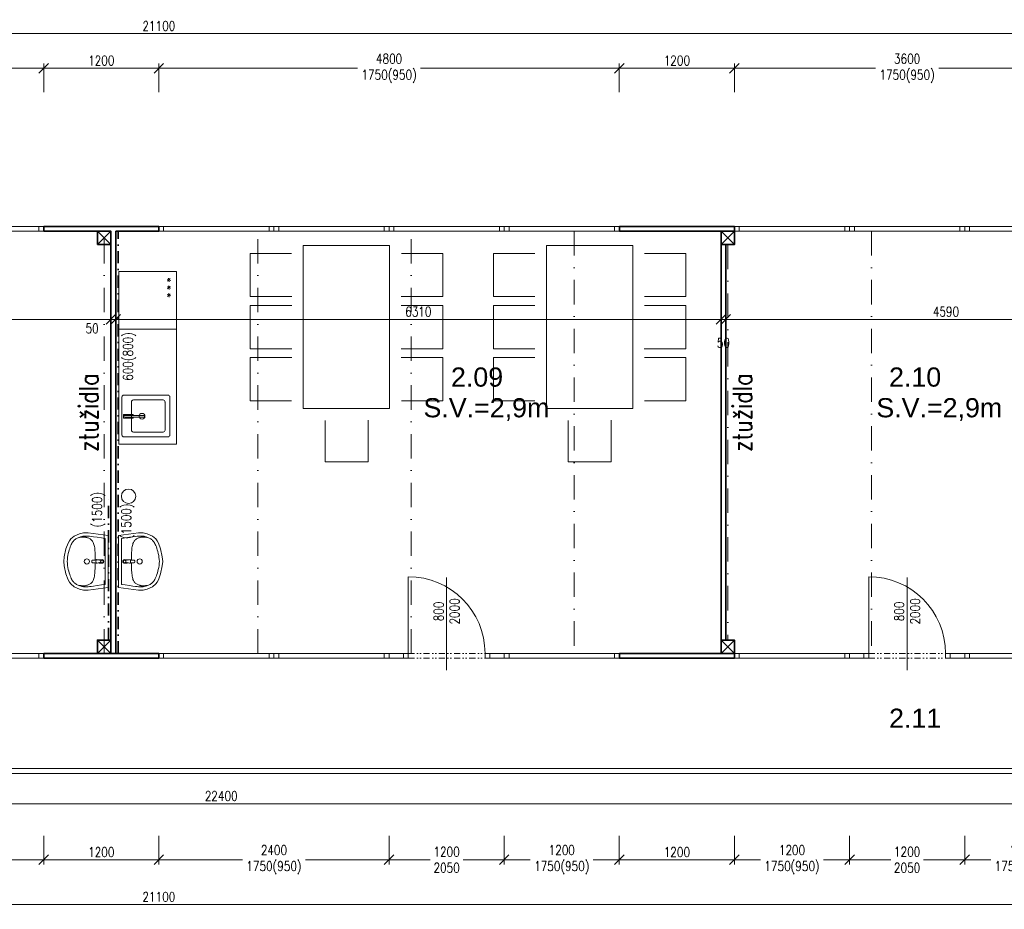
# Model space of a CAD drawing. Header units: millimetres. Extents: x -485339 to 286898, y -1189934 to 1602269.
# Tile 99 of 230: x 27915 to 38178, y -1083142 to -1073871. Entities that reach past the tile are written whole.
import ezdxf

# ---------------------------------------------------------------- set-up
doc = ezdxf.new("R2010")
doc.units = ezdxf.units.MM
doc.header["$LTSCALE"] = 10
doc.linetypes.add('DASHDOT', pattern=[25.4, 12.7, -6.35, 0, -6.35])
doc.linetypes.add('DĚLICÍ2', pattern=[15.875, 6.35, -3.175, 0, -3.175, 0, -3.175])
doc.layers.get('Defpoints').update_dxf_attribs({"lineweight": 0})
for name, color, linetype, lineweight in [('A_vybavení', 252, 'Continuous', 18), ('N_ker.dlažba', 10, 'DASHDOT', 35), ('N_popis', 10, 'Continuous', 18), ('N_zařiz_předměty', 10, 'Continuous', 18), ('St__otvory_dveře', 40, 'Continuous', 18), ('St_kóty', 132, 'Continuous', 18), ('St_otvory_okna', 40, 'Continuous', 18), ('St_plocha_místnosti', 250, 'Continuous', 18), ('St_popis_otvory', 40, 'Continuous', 18), ('St_sloupy_opláštění_půdorys', 25, 'Continuous', 35), ('St_zařizovací předměty', 252, 'Continuous', 18), ('St_čáry_obrys', 5, 'Continuous', 35), ('St_čáry_osy', 250, 'DASHDOT', 18), ('St_čáry_plné', 250, 'Continuous', 18), ('ZTI_ST_kanalda', 234, 'Continuous', 18)]:
    doc.layers.add(name, color=color, linetype=linetype, lineweight=lineweight)
doc.styles.add('Andy', font='arial.ttf')
doc.styles.get("Standard").update_dxf_attribs({"font": 'simplex.shx', "width": 0.8})
doc.dimstyles.new('stavebníM50 vnitřní', dxfattribs={"dimtxt": 100, "dimasz": 100, "dimexe": 50, "dimexo": 100, "dimgap": 30, "dimtad": 1, "dimdec": 0, "dimtxsty": 'Standard', "dimblk": 'OBLIQUE', "dimcen": 2.5, "dimclrd": 256, "dimclre": 256, "dimclrt": 256, "dimadec": 0, "dimazin": 0, "dimtfac": 1, "dimtdec": 0, "dimtmove": 2, "dimatfit": 2, "dimldrblk": 'OBLIQUE', "dimfxl": 250, "dimfxlon": 1, "dimlwd": -1, "dimlwe": -1, "dimarcsym": 0})

# ---------------------------------------------------------------- blocks, each defined once
blk = doc.blocks.new('G$C325A9F68')
at = {"layer": 'St_otvory_okna', "ltscale": 2}
for points in [[(0, 0), (1200, 0), (1200, 50), (0, 50)], [(0, 0), (50, 0), (50, 50), (0, 50)], [(1200, 0), (1150, 0), (1150, 50), (1200, 50)]]:
    blk.add_lwpolyline(points, close=True, dxfattribs=at)
blk = doc.blocks.new('G$C51AC4435')
at = {"layer": 'St__otvory_dveře', "ltscale": 2}
for points in [[(0, 0), (50, 0), (50, -150), (0, -150)], [(0, -150), (50, -150), (50, -200), (0, -200)], [(0, -1050), (50, -1050), (50, -1000), (0, -1000)], [(0, -1200), (50, -1200), (50, -1050), (0, -1050)]]:
    blk.add_lwpolyline(points, close=True, dxfattribs=at)
at = {"layer": 'St__otvory_dveře', "linetype": 'DĚLICÍ2'}
for points in [[(0, -1000), (0, -200)], [(50, -1000), (50, -200)]]:
    blk.add_lwpolyline(points, dxfattribs=at)
at = {"layer": 'St__otvory_dveře', "ltscale": 2}
blk.add_lwpolyline([(50, -1000), (850, -1000)], dxfattribs=at)
blk.add_arc((50, -1000), 800, 0, 90, dxfattribs=at)
blk = doc.blocks.new('G$C2F820337')
at = {"layer": 'St_sloupy_opláštění_půdorys', "ltscale": 2}
blk.add_lwpolyline([(-70, -70), (70, -70), (70, 70), (-70, 70)], close=True, dxfattribs=at)
for points in [[(-70, 70), (70, -70)], [(70, 70), (-70, -70)]]:
    blk.add_lwpolyline(points, dxfattribs=at)
blk = doc.blocks.new('19252405')
at = {"color": 0}
for p, q in [((-402, 216), (-415, 192)), ((-388, 235), (-402, 216)), ((-354, 264), (-388, 235)), ((-361, 212), (-367, 205)), ((-355, 219), (-361, 212)), ((-349, 224), (-355, 219)), ((-297, 289), (-354, 264)), ((-343, 229), (-349, 224)), ((-336, 234), (-343, 229)), ((-328, 239), (-336, 234)), ((-320, 243), (-328, 239)), ((-311, 247), (-320, 243)), ((-303, 250), (-311, 247)), ((-295, 253), (-303, 250)), ((-297, 251), (-303, 250)), ((-256, 298), (-297, 289)), ((-289, 252), (-297, 251)), ((-287, 256), (-295, 253)), ((-281, 252), (-289, 252)), ((-280, 258), (-287, 256)), ((-273, 253), (-281, 252)), ((-274, 259), (-280, 258)), ((-268, 261), (-274, 259)), ((-264, 253), (-273, 253)), ((-263, 262), (-268, 261)), ((-257, 253), (-264, 253)), ((-257, 262), (-263, 262)), ((-252, 263), (-257, 262)), ((-250, 253), (-257, 253)), ((-206, 298), (-256, 298)), ((-247, 264), (-252, 263)), ((-243, 253), (-250, 253)), ((-242, 264), (-247, 264)), ((-237, 253), (-243, 253)), ((-236, 264), (-242, 264)), ((-231, 252), (-237, 253)), ((-229, 264), (-236, 264)), ((-226, 251), (-231, 252)), ((-220, 264), (-229, 264)), ((-220, 249), (-226, 251)), ((-208, 263), (-220, 264)), ((-213, 247), (-220, 249)), ((-207, 245), (-213, 247)), ((-194, 262), (-208, 263)), ((-200, 242), (-207, 245)), ((0, 270), (-206, 298)), ((-193, 238), (-200, 242)), ((-176, 260), (-194, 262)), ((-186, 234), (-193, 238)), ((-180, 230), (-186, 234)), ((-174, 225), (-180, 230)), ((-150, 257), (-176, 260)), ((-168, 219), (-174, 225)), ((-163, 212), (-168, 219)), ((-158, 205), (-163, 212)), ((-114, 252), (-150, 257)), ((-67, 245), (-114, 252)), ((-34, 240), (-67, 245)), ((-30, 235), (-30, -235)), ((0, 270), (0, -270)), ((-438, 129), (-456, 47)), ((-415, 192), (-438, 129)), ((-405, 119), (-410, 102)), ((-399, 136), (-405, 119)), ((-394, 151), (-399, 136)), ((-389, 164), (-394, 151)), ((-383, 177), (-389, 164)), ((-378, 188), (-383, 177)), ((-372, 197), (-378, 188)), ((-367, 205), (-372, 197)), ((-154, 197), (-158, 205)), ((-150, 188), (-154, 197)), ((-147, 178), (-150, 188)), ((-144, 167), (-147, 178)), ((-141, 155), (-144, 167)), ((-140, 141), (-141, 155)), ((-138, 127), (-140, 141)), ((-137, 112), (-138, 127)), ((-136, 95), (-137, 112)), ((-456, 47), (-460, 0)), ((-424, 21), (-425, -2)), ((-424, -21), (-425, 2)), ((-422, 43), (-424, 21)), ((-418, 63), (-422, 43)), ((-414, 83), (-418, 63)), ((-410, 102), (-414, 83)), ((-167, 8), (-168, 7)), ((-168, 7), (-168, 5)), ((-168, 5), (-168, 2)), ((-168, 2), (-168, 0)), ((-166, 11), (-167, 10)), ((-167, 10), (-167, 10)), ((-167, 10), (-167, 9)), ((-167, 9), (-167, 8)), ((-165, 12), (-166, 11)), ((-166, 11), (-166, 11)), ((-166, 11), (-166, 11)), ((-164, 12), (-165, 12)), ((-165, 12), (-165, 12)), ((-165, 12), (-165, 12)), ((-163, 13), (-164, 12)), ((-164, 12), (-164, 12)), ((-162, 13), (-163, 13)), ((-163, 13), (-163, 13)), ((-161, 13), (-162, 13)), ((-160, 13), (-161, 13)), ((-159, 13), (-160, 13)), ((-157, 13), (-159, 13)), ((-156, 13), (-157, 13)), ((-153, 13), (-156, 13)), ((-151, 13), (-153, 13)), ((-148, 13), (-151, 13)), ((-145, 14), (-148, 13)), ((-142, 14), (-145, 14)), ((-138, 14), (-142, 14)), ((-135, 14), (-138, 14)), ((-135, 78), (-136, 95)), ((-134, 59), (-135, 78)), ((-131, 14), (-135, 14)), ((-134, 40), (-134, 59)), ((-134, 20), (-134, 40)), ((-134, 14), (-134, 20)), ((-127, 14), (-131, 14)), ((-124, 14), (-127, 14)), ((-125, 9), (-126, 0)), ((-123, 17), (-125, 13)), ((-125, 13), (-125, 9)), ((-122, 18), (-123, 17)), ((-120, 19), (-122, 18)), ((-114, 18), (-120, 19)), ((-100, 15), (-114, 18)), ((-102, 16), (-104, 16)), ((-99, 16), (-102, 16)), ((-90, 12), (-100, 15)), ((-97, 16), (-99, 16)), ((-95, 16), (-97, 16)), ((-93, 16), (-95, 16)), ((-91, 16), (-93, 16)), ((-90, 17), (-91, 16)), ((-88, 17), (-90, 17)), ((-85, 12), (-90, 12)), ((-86, 17), (-88, 17)), ((-85, 17), (-86, 17)), ((-83, 17), (-85, 17)), ((-81, 12), (-85, 12)), ((-82, 17), (-83, 17)), ((-81, 17), (-82, 17)), ((-79, 17), (-81, 17)), ((-76, 13), (-81, 12)), ((-78, 17), (-79, 17)), ((-77, 17), (-78, 17)), ((-76, 18), (-77, 17)), ((-75, 18), (-76, 18)), ((-71, 14), (-76, 13)), ((-74, 18), (-75, 18)), ((-72, 18), (-74, 18)), ((-71, 18), (-72, 18)), ((-70, 18), (-71, 18)), ((-64, 15), (-71, 14)), ((-69, 18), (-70, 18)), ((-68, 18), (-69, 18)), ((-66, 18), (-68, 18)), ((-64, 18), (-66, 18)), ((-62, 18), (-64, 18)), ((-55, 17), (-55, 17)), ((-50, 13), (-50, 13)), ((-46, 7), (-46, 7)), ((-456, -47), (-460, 0)), ((-438, -130), (-456, -47)), ((-421, -43), (-424, -21)), ((-418, -63), (-421, -43)), ((-414, -83), (-418, -63)), ((-409, -102), (-414, -83)), ((-404, -120), (-409, -102)), ((-168, -2), (-168, 0)), ((-168, -5), (-168, -2)), ((-168, -7), (-168, -5)), ((-167, -8), (-168, -7)), ((-167, -9), (-167, -8)), ((-167, -10), (-167, -9)), ((-166, -11), (-167, -10)), ((-167, -10), (-167, -10)), ((-165, -12), (-166, -11)), ((-166, -11), (-166, -11)), ((-166, -11), (-166, -11)), ((-164, -12), (-165, -12)), ((-165, -12), (-165, -12)), ((-165, -12), (-165, -12)), ((-164, -13), (-164, -12)), ((-163, -13), (-164, -13)), ((-162, -13), (-163, -13)), ((-163, -13), (-163, -13)), ((-161, -13), (-162, -13)), ((-160, -13), (-161, -13)), ((-159, -13), (-160, -13)), ((-157, -13), (-159, -13)), ((-156, -13), (-157, -13)), ((-153, -13), (-156, -13)), ((-151, -13), (-153, -13)), ((-148, -14), (-151, -13)), ((-145, -14), (-148, -14)), ((-142, -14), (-145, -14)), ((-138, -14), (-142, -14)), ((-135, -14), (-138, -14)), ((-135, -95), (-137, -112)), ((-131, -14), (-135, -14)), ((-134, -60), (-135, -78)), ((-135, -78), (-135, -95)), ((-133, -14), (-134, -21)), ((-134, -21), (-134, -40)), ((-134, -40), (-134, -60)), ((-127, -14), (-131, -14)), ((-124, -14), (-127, -14)), ((-125, -9), (-126, 0)), ((-125, -13), (-125, -9)), ((-123, -17), (-125, -13)), ((-122, -18), (-123, -17)), ((-120, -19), (-122, -18)), ((-114, -18), (-120, -19)), ((-100, -15), (-114, -18)), ((-102, -16), (-104, -16)), ((-99, -16), (-102, -16)), ((-90, -12), (-100, -15)), ((-97, -16), (-99, -16)), ((-95, -16), (-97, -16)), ((-93, -16), (-95, -16)), ((-91, -17), (-93, -16)), ((-90, -17), (-91, -17)), ((-85, -12), (-90, -12)), ((-88, -17), (-90, -17)), ((-86, -17), (-88, -17)), ((-85, -17), (-86, -17)), ((-81, -12), (-85, -12)), ((-83, -17), (-85, -17)), ((-82, -17), (-83, -17)), ((-81, -17), (-82, -17)), ((-76, -13), (-81, -12)), ((-79, -17), (-81, -17)), ((-78, -17), (-79, -17)), ((-77, -18), (-78, -17)), ((-76, -18), (-77, -18)), ((-71, -14), (-76, -13)), ((-75, -18), (-76, -18)), ((-74, -18), (-75, -18)), ((-72, -18), (-74, -18)), ((-71, -18), (-72, -18)), ((-64, -15), (-71, -14)), ((-70, -18), (-71, -18)), ((-69, -18), (-70, -18)), ((-68, -18), (-69, -18)), ((-66, -18), (-68, -18)), ((-64, -18), (-66, -18)), ((-62, -18), (-64, -18)), ((-55, -17), (-55, -17)), ((-50, -13), (-50, -13)), ((-46, -7), (-46, -7)), ((-45, 0), (-45, 0)), ((-415, -192), (-438, -130)), ((-402, -216), (-415, -192)), ((-399, -136), (-404, -120)), ((-394, -151), (-399, -136)), ((-389, -165), (-394, -151)), ((-383, -177), (-389, -165)), ((-378, -188), (-383, -177)), ((-372, -197), (-378, -188)), ((-367, -205), (-372, -197)), ((-158, -205), (-163, -212)), ((-154, -197), (-158, -205)), ((-150, -188), (-154, -197)), ((-147, -178), (-150, -188)), ((-144, -167), (-147, -178)), ((-141, -155), (-144, -167)), ((-139, -141), (-141, -155)), ((-138, -127), (-139, -141)), ((-137, -112), (-138, -127)), ((-388, -235), (-402, -216)), ((-354, -264), (-388, -235)), ((-361, -212), (-367, -205)), ((-355, -219), (-361, -212)), ((-349, -224), (-355, -219)), ((-297, -289), (-354, -264)), ((-343, -229), (-349, -224)), ((-336, -234), (-343, -229)), ((-328, -239), (-336, -234)), ((-320, -243), (-328, -239)), ((-311, -247), (-320, -243)), ((-303, -250), (-311, -247)), ((-296, -251), (-303, -250)), ((-295, -253), (-303, -250)), ((-256, -298), (-297, -289)), ((-289, -252), (-296, -251)), ((-287, -256), (-295, -253)), ((-281, -253), (-289, -252)), ((-280, -258), (-287, -256)), ((-272, -253), (-281, -253)), ((-273, -260), (-280, -258)), ((-268, -261), (-273, -260)), ((-264, -253), (-272, -253)), ((-262, -262), (-268, -261)), ((-256, -254), (-264, -253)), ((-257, -263), (-262, -262)), ((-252, -263), (-257, -263)), ((-249, -254), (-256, -254)), ((-206, -298), (-256, -298)), ((-247, -264), (-252, -263)), ((-243, -253), (-249, -254)), ((-242, -264), (-247, -264)), ((-237, -253), (-243, -253)), ((-236, -264), (-242, -264)), ((-231, -252), (-237, -253)), ((-229, -264), (-236, -264)), ((-226, -251), (-231, -252)), ((-219, -264), (-229, -264)), ((-220, -249), (-226, -251)), ((-213, -247), (-220, -249)), ((-208, -263), (-219, -264)), ((-207, -245), (-213, -247)), ((-194, -262), (-208, -263)), ((-200, -242), (-207, -245)), ((0, -270), (-206, -298)), ((-193, -238), (-200, -242)), ((-176, -260), (-194, -262)), ((-186, -234), (-193, -238)), ((-180, -230), (-186, -234)), ((-174, -225), (-180, -230)), ((-150, -257), (-176, -260)), ((-168, -219), (-174, -225)), ((-163, -212), (-168, -219)), ((-114, -252), (-150, -257)), ((-67, -245), (-114, -252)), ((-34, -240), (-67, -245))]:
    blk.add_line(p, q, dxfattribs=at)
for centre, major_axis, start_param, end_param in [((-35, 235), (3.54, 3.54), 5.498034, 6.914051), ((-220, 0), (19.1, 19.1), 0.785398, 7.068583), ((-63, 0), (-9.75, 9.75), -0.785398, 5.497787), ((-63, 0), (10.6, 10.6), 3.881371, 7.115283), ((-62, 3), (-10.9, 10.9), -1.209553, -0.785152), ((-62, 1), (11.9, 11.9), 6.239989, 6.644428), ((-63, 1), (-12.9, 12.9), 4.290124, 4.669192), ((-65, 0), (-14, 14), 3.927237, 4.290124), ((-62, -3), (-10.9, 10.9), 2.356441, 2.780842), ((-62, -1), (11.9, 11.9), 4.351639, 4.756078), ((-63, -1), (-12.9, 12.9), 3.185282, 3.564351), ((-65, 0), (-14, 14), 3.564351, 3.927237), ((-35, -235), (-3.54, 3.54), 2.51122, 3.927237)]:
    blk.add_ellipse(centre, major_axis=major_axis, ratio=1, start_param=start_param, end_param=end_param, dxfattribs=at)
blk = doc.blocks.new('_OBLIQUE')
at = {"color": 0, "linetype": 'ByBlock'}
blk.add_line((-0.5, -0.5), (0.5, 0.5), dxfattribs=at)
blk = doc.blocks.new('*D6161')
at = {"layer": 'Defpoints', "color": 0}
for p in [(25765, -1080821), (28165, -1080821), (28165, -1082625)]:
    blk.add_point(p, dxfattribs=at)
at = {"layer": 'St_kóty'}
for p, q in [((25765, -1082375), (25765, -1082675)), ((28165, -1082375), (28165, -1082675)), ((25765, -1082625), (26636, -1082625)), ((28165, -1082625), (27294, -1082625))]:
    blk.add_line(p, q, dxfattribs=at)
at = {"layer": 'St_kóty', "linetype": 'ByBlock', "xscale": 100, "yscale": 100, "zscale": 100, "rotation": 180}
blk.add_blockref('_OBLIQUE', (25765, -1082625), dxfattribs=at)
at = {"layer": 'St_kóty', "linetype": 'ByBlock', "xscale": 100, "yscale": 100, "zscale": 100}
blk.add_blockref('_OBLIQUE', (28165, -1082625), dxfattribs=at)
at = {"layer": 'St_kóty', "insert": (26965, -1082625), "char_height": 100, "attachment_point": 5}
blk.add_mtext('2400\\P1750(950)', dxfattribs=at)
blk = doc.blocks.new('*D6162')
at = {"layer": 'Defpoints', "color": 0}
for p in [(28165, -1080821), (29365, -1080821), (29365, -1082625)]:
    blk.add_point(p, dxfattribs=at)
at = {"layer": 'St_kóty'}
for p, q in [((28165, -1082375), (28165, -1082675)), ((29365, -1082375), (29365, -1082675)), ((28165, -1082625), (29365, -1082625))]:
    blk.add_line(p, q, dxfattribs=at)
at = {"layer": 'St_kóty', "linetype": 'ByBlock', "xscale": 100, "yscale": 100, "zscale": 100, "rotation": 180}
blk.add_blockref('_OBLIQUE', (28165, -1082625), dxfattribs=at)
at = {"layer": 'St_kóty', "linetype": 'ByBlock', "xscale": 100, "yscale": 100, "zscale": 100}
blk.add_blockref('_OBLIQUE', (29365, -1082625), dxfattribs=at)
at = {"layer": 'St_kóty', "insert": (28765, -1082545), "char_height": 100, "attachment_point": 5}
blk.add_mtext('1200', dxfattribs=at)
blk = doc.blocks.new('*D6163')
at = {"layer": 'Defpoints', "color": 0}
for p in [(29365, -1080821), (31765, -1080821), (31765, -1082625)]:
    blk.add_point(p, dxfattribs=at)
at = {"layer": 'St_kóty'}
for p, q in [((29365, -1082375), (29365, -1082675)), ((31765, -1082375), (31765, -1082675)), ((29365, -1082625), (30236, -1082625)), ((31765, -1082625), (30894, -1082625))]:
    blk.add_line(p, q, dxfattribs=at)
at = {"layer": 'St_kóty', "linetype": 'ByBlock', "xscale": 100, "yscale": 100, "zscale": 100, "rotation": 180}
blk.add_blockref('_OBLIQUE', (29365, -1082625), dxfattribs=at)
at = {"layer": 'St_kóty', "linetype": 'ByBlock', "xscale": 100, "yscale": 100, "zscale": 100}
blk.add_blockref('_OBLIQUE', (31765, -1082625), dxfattribs=at)
at = {"layer": 'St_kóty', "insert": (30565, -1082625), "char_height": 100, "attachment_point": 5}
blk.add_mtext('2400\\P1750(950)', dxfattribs=at)
blk = doc.blocks.new('*D6164')
at = {"layer": 'Defpoints', "color": 0}
for p in [(31765, -1080821), (32965, -1080821), (32965, -1082625)]:
    blk.add_point(p, dxfattribs=at)
at = {"layer": 'St_kóty'}
for p, q in [((31765, -1082375), (31765, -1082675)), ((32965, -1082375), (32965, -1082675)), ((31765, -1082625), (32194, -1082625)), ((32965, -1082625), (32536, -1082625))]:
    blk.add_line(p, q, dxfattribs=at)
at = {"layer": 'St_kóty', "linetype": 'ByBlock', "xscale": 100, "yscale": 100, "zscale": 100, "rotation": 180}
blk.add_blockref('_OBLIQUE', (31765, -1082625), dxfattribs=at)
at = {"layer": 'St_kóty', "linetype": 'ByBlock', "xscale": 100, "yscale": 100, "zscale": 100}
blk.add_blockref('_OBLIQUE', (32965, -1082625), dxfattribs=at)
at = {"layer": 'St_kóty', "insert": (32365, -1082625), "char_height": 100, "attachment_point": 5}
blk.add_mtext('1200\\P2050', dxfattribs=at)
blk = doc.blocks.new('*D6165')
at = {"layer": 'Defpoints', "color": 0}
for p in [(32965, -1080821), (34165, -1080821), (34165, -1082625)]:
    blk.add_point(p, dxfattribs=at)
at = {"layer": 'St_kóty'}
for p, q in [((32965, -1082375), (32965, -1082675)), ((34165, -1082375), (34165, -1082675)), ((32965, -1082625), (33236, -1082625)), ((34165, -1082625), (33894, -1082625))]:
    blk.add_line(p, q, dxfattribs=at)
at = {"layer": 'St_kóty', "linetype": 'ByBlock', "xscale": 100, "yscale": 100, "zscale": 100, "rotation": 180}
blk.add_blockref('_OBLIQUE', (32965, -1082625), dxfattribs=at)
at = {"layer": 'St_kóty', "linetype": 'ByBlock', "xscale": 100, "yscale": 100, "zscale": 100}
blk.add_blockref('_OBLIQUE', (34165, -1082625), dxfattribs=at)
at = {"layer": 'St_kóty', "insert": (33565, -1082625), "char_height": 100, "attachment_point": 5}
blk.add_mtext('1200\\P1750(950)', dxfattribs=at)
blk = doc.blocks.new('*D6166')
at = {"layer": 'Defpoints', "color": 0}
for p in [(34165, -1080821), (35365, -1080821), (35365, -1082625)]:
    blk.add_point(p, dxfattribs=at)
at = {"layer": 'St_kóty'}
for p, q in [((34165, -1082375), (34165, -1082675)), ((35365, -1082375), (35365, -1082675)), ((34165, -1082625), (35365, -1082625))]:
    blk.add_line(p, q, dxfattribs=at)
at = {"layer": 'St_kóty', "linetype": 'ByBlock', "xscale": 100, "yscale": 100, "zscale": 100, "rotation": 180}
blk.add_blockref('_OBLIQUE', (34165, -1082625), dxfattribs=at)
at = {"layer": 'St_kóty', "linetype": 'ByBlock', "xscale": 100, "yscale": 100, "zscale": 100}
blk.add_blockref('_OBLIQUE', (35365, -1082625), dxfattribs=at)
at = {"layer": 'St_kóty', "insert": (34765, -1082545), "char_height": 100, "attachment_point": 5}
blk.add_mtext('1200', dxfattribs=at)
blk = doc.blocks.new('*D6167')
at = {"layer": 'Defpoints', "color": 0}
for p in [(35365, -1080821), (36565, -1080821), (36565, -1082625)]:
    blk.add_point(p, dxfattribs=at)
at = {"layer": 'St_kóty'}
for p, q in [((35365, -1082375), (35365, -1082675)), ((36565, -1082375), (36565, -1082675)), ((35365, -1082625), (35636, -1082625)), ((36565, -1082625), (36294, -1082625))]:
    blk.add_line(p, q, dxfattribs=at)
at = {"layer": 'St_kóty', "linetype": 'ByBlock', "xscale": 100, "yscale": 100, "zscale": 100, "rotation": 180}
blk.add_blockref('_OBLIQUE', (35365, -1082625), dxfattribs=at)
at = {"layer": 'St_kóty', "linetype": 'ByBlock', "xscale": 100, "yscale": 100, "zscale": 100}
blk.add_blockref('_OBLIQUE', (36565, -1082625), dxfattribs=at)
at = {"layer": 'St_kóty', "insert": (35965, -1082625), "char_height": 100, "attachment_point": 5}
blk.add_mtext('1200\\P1750(950)', dxfattribs=at)
blk = doc.blocks.new('*D6168')
at = {"layer": 'Defpoints', "color": 0}
for p in [(36565, -1080821), (37765, -1080821), (37765, -1082625)]:
    blk.add_point(p, dxfattribs=at)
at = {"layer": 'St_kóty'}
for p, q in [((36565, -1082375), (36565, -1082675)), ((37765, -1082375), (37765, -1082675)), ((36565, -1082625), (36994, -1082625)), ((37765, -1082625), (37336, -1082625))]:
    blk.add_line(p, q, dxfattribs=at)
at = {"layer": 'St_kóty', "linetype": 'ByBlock', "xscale": 100, "yscale": 100, "zscale": 100, "rotation": 180}
blk.add_blockref('_OBLIQUE', (36565, -1082625), dxfattribs=at)
at = {"layer": 'St_kóty', "linetype": 'ByBlock', "xscale": 100, "yscale": 100, "zscale": 100}
blk.add_blockref('_OBLIQUE', (37765, -1082625), dxfattribs=at)
at = {"layer": 'St_kóty', "insert": (37165, -1082625), "char_height": 100, "attachment_point": 5}
blk.add_mtext('1200\\P2050', dxfattribs=at)
blk = doc.blocks.new('*D6169')
at = {"layer": 'Defpoints', "color": 0}
for p in [(37765, -1080821), (38965, -1080821), (38965, -1082625)]:
    blk.add_point(p, dxfattribs=at)
at = {"layer": 'St_kóty'}
for p, q in [((37765, -1082375), (37765, -1082675)), ((38965, -1082375), (38965, -1082675)), ((37765, -1082625), (38036, -1082625)), ((38965, -1082625), (38694, -1082625))]:
    blk.add_line(p, q, dxfattribs=at)
at = {"layer": 'St_kóty', "linetype": 'ByBlock', "xscale": 100, "yscale": 100, "zscale": 100, "rotation": 180}
blk.add_blockref('_OBLIQUE', (37765, -1082625), dxfattribs=at)
at = {"layer": 'St_kóty', "linetype": 'ByBlock', "xscale": 100, "yscale": 100, "zscale": 100}
blk.add_blockref('_OBLIQUE', (38965, -1082625), dxfattribs=at)
at = {"layer": 'St_kóty', "insert": (38365, -1082625), "char_height": 100, "attachment_point": 5}
blk.add_mtext('1200\\P1750(950)', dxfattribs=at)
blk = doc.blocks.new('*D6173')
at = {"layer": 'Defpoints', "color": 0}
for p in [(23895, -1076076), (28865, -1076076), (28865, -1076994)]:
    blk.add_point(p, dxfattribs=at)
at = {"layer": 'St_kóty'}
for p, q in [((23895, -1076744), (23895, -1077044)), ((28865, -1076744), (28865, -1077044)), ((23895, -1076994), (28865, -1076994))]:
    blk.add_line(p, q, dxfattribs=at)
at = {"layer": 'St_kóty', "linetype": 'ByBlock', "xscale": 100, "yscale": 100, "zscale": 100, "rotation": 180}
blk.add_blockref('_OBLIQUE', (23895, -1076994), dxfattribs=at)
at = {"layer": 'St_kóty', "linetype": 'ByBlock', "xscale": 100, "yscale": 100, "zscale": 100}
blk.add_blockref('_OBLIQUE', (28865, -1076994), dxfattribs=at)
at = {"layer": 'St_kóty', "insert": (26380, -1076914), "char_height": 100, "attachment_point": 5}
blk.add_mtext('4970', dxfattribs=at)
blk = doc.blocks.new('*D6174')
at = {"layer": 'Defpoints', "color": 0}
for p in [(28865, -1076076), (28915, -1076076), (28915, -1076994)]:
    blk.add_point(p, dxfattribs=at)
at = {"layer": 'St_kóty'}
for p, q in [((28865, -1076744), (28865, -1077044)), ((28915, -1076744), (28915, -1077044)), ((28865, -1076994), (28765, -1076994)), ((28865, -1076994), (28915, -1076994)), ((28915, -1076994), (29015, -1076994))]:
    blk.add_line(p, q, dxfattribs=at)
at = {"layer": 'St_kóty', "linetype": 'ByBlock', "xscale": 100, "yscale": 100, "zscale": 100}
blk.add_blockref('_OBLIQUE', (28865, -1076994), dxfattribs=at)
at = {"layer": 'St_kóty', "linetype": 'ByBlock', "xscale": 100, "yscale": 100, "zscale": 100, "rotation": 180}
blk.add_blockref('_OBLIQUE', (28915, -1076994), dxfattribs=at)
at = {"layer": 'St_kóty', "insert": (28669, -1077088), "char_height": 100, "attachment_point": 5}
blk.add_mtext('50', dxfattribs=at)
blk = doc.blocks.new('*D6175')
at = {"layer": 'Defpoints', "color": 0}
for p in [(28915, -1076076), (35225, -1076076), (35225, -1076994)]:
    blk.add_point(p, dxfattribs=at)
at = {"layer": 'St_kóty'}
for p, q in [((28915, -1076744), (28915, -1077044)), ((35225, -1076744), (35225, -1077044)), ((28915, -1076994), (35225, -1076994))]:
    blk.add_line(p, q, dxfattribs=at)
at = {"layer": 'St_kóty', "linetype": 'ByBlock', "xscale": 100, "yscale": 100, "zscale": 100, "rotation": 180}
blk.add_blockref('_OBLIQUE', (28915, -1076994), dxfattribs=at)
at = {"layer": 'St_kóty', "linetype": 'ByBlock', "xscale": 100, "yscale": 100, "zscale": 100}
blk.add_blockref('_OBLIQUE', (35225, -1076994), dxfattribs=at)
at = {"layer": 'St_kóty', "insert": (32070, -1076914), "char_height": 100, "attachment_point": 5}
blk.add_mtext('6310', dxfattribs=at)
blk = doc.blocks.new('*D6176')
at = {"layer": 'Defpoints', "color": 0}
for p in [(35225, -1076076), (35275, -1076216), (35275, -1076994)]:
    blk.add_point(p, dxfattribs=at)
at = {"layer": 'St_kóty'}
for p, q in [((35225, -1076744), (35225, -1077044)), ((35275, -1076744), (35275, -1077044)), ((35225, -1076994), (35125, -1076994)), ((35225, -1076994), (35275, -1076994)), ((35275, -1076994), (35375, -1076994))]:
    blk.add_line(p, q, dxfattribs=at)
at = {"layer": 'St_kóty', "linetype": 'ByBlock', "xscale": 100, "yscale": 100, "zscale": 100}
blk.add_blockref('_OBLIQUE', (35225, -1076994), dxfattribs=at)
at = {"layer": 'St_kóty', "linetype": 'ByBlock', "xscale": 100, "yscale": 100, "zscale": 100, "rotation": 180}
blk.add_blockref('_OBLIQUE', (35275, -1076994), dxfattribs=at)
at = {"layer": 'St_kóty', "insert": (35250, -1077239), "char_height": 100, "attachment_point": 5}
blk.add_mtext('50', dxfattribs=at)
blk = doc.blocks.new('*D6177')
at = {"layer": 'Defpoints', "color": 0}
for p in [(39865, -1076076), (35275, -1076216), (39865, -1076994)]:
    blk.add_point(p, dxfattribs=at)
at = {"layer": 'St_kóty'}
for p, q in [((35275, -1076744), (35275, -1077044)), ((39865, -1076744), (39865, -1077044)), ((35275, -1076994), (39865, -1076994))]:
    blk.add_line(p, q, dxfattribs=at)
at = {"layer": 'St_kóty', "linetype": 'ByBlock', "xscale": 100, "yscale": 100, "zscale": 100, "rotation": 180}
blk.add_blockref('_OBLIQUE', (35275, -1076994), dxfattribs=at)
at = {"layer": 'St_kóty', "linetype": 'ByBlock', "xscale": 100, "yscale": 100, "zscale": 100}
blk.add_blockref('_OBLIQUE', (39865, -1076994), dxfattribs=at)
at = {"layer": 'St_kóty', "insert": (37570, -1076914), "char_height": 100, "attachment_point": 5}
blk.add_mtext('4590', dxfattribs=at)
blk = doc.blocks.new('*D6182')
at = {"layer": 'Defpoints', "color": 0}
for p in [(28165, -1074378), (24565, -1076026), (28165, -1076026)]:
    blk.add_point(p, dxfattribs=at)
at = {"layer": 'St_kóty'}
for p, q in [((24565, -1074628), (24565, -1074328)), ((24565, -1074378), (26036, -1074378)), ((28165, -1074378), (26694, -1074378)), ((28165, -1074628), (28165, -1074328))]:
    blk.add_line(p, q, dxfattribs=at)
at = {"layer": 'St_kóty', "linetype": 'ByBlock', "xscale": 100, "yscale": 100, "zscale": 100, "rotation": 180}
blk.add_blockref('_OBLIQUE', (24565, -1074378), dxfattribs=at)
at = {"layer": 'St_kóty', "linetype": 'ByBlock', "xscale": 100, "yscale": 100, "zscale": 100}
blk.add_blockref('_OBLIQUE', (28165, -1074378), dxfattribs=at)
at = {"layer": 'St_kóty', "insert": (26365, -1074378), "char_height": 100, "attachment_point": 5}
blk.add_mtext('3600\\P1750(950)', dxfattribs=at)
blk = doc.blocks.new('*D6183')
at = {"layer": 'Defpoints', "color": 0}
for p in [(29365, -1074378), (28165, -1076026), (29365, -1076026)]:
    blk.add_point(p, dxfattribs=at)
at = {"layer": 'St_kóty'}
for p, q in [((28165, -1074628), (28165, -1074328)), ((28165, -1074378), (29365, -1074378)), ((29365, -1074628), (29365, -1074328))]:
    blk.add_line(p, q, dxfattribs=at)
at = {"layer": 'St_kóty', "linetype": 'ByBlock', "xscale": 100, "yscale": 100, "zscale": 100, "rotation": 180}
blk.add_blockref('_OBLIQUE', (28165, -1074378), dxfattribs=at)
at = {"layer": 'St_kóty', "linetype": 'ByBlock', "xscale": 100, "yscale": 100, "zscale": 100}
blk.add_blockref('_OBLIQUE', (29365, -1074378), dxfattribs=at)
at = {"layer": 'St_kóty', "insert": (28765, -1074298), "char_height": 100, "attachment_point": 5}
blk.add_mtext('1200', dxfattribs=at)
blk = doc.blocks.new('*D6184')
at = {"layer": 'Defpoints', "color": 0}
for p in [(34165, -1074378), (29365, -1076026), (34165, -1076051)]:
    blk.add_point(p, dxfattribs=at)
at = {"layer": 'St_kóty'}
for p, q in [((29365, -1074628), (29365, -1074328)), ((29365, -1074378), (31436, -1074378)), ((34165, -1074378), (32094, -1074378)), ((34165, -1074628), (34165, -1074328))]:
    blk.add_line(p, q, dxfattribs=at)
at = {"layer": 'St_kóty', "linetype": 'ByBlock', "xscale": 100, "yscale": 100, "zscale": 100, "rotation": 180}
blk.add_blockref('_OBLIQUE', (29365, -1074378), dxfattribs=at)
at = {"layer": 'St_kóty', "linetype": 'ByBlock', "xscale": 100, "yscale": 100, "zscale": 100}
blk.add_blockref('_OBLIQUE', (34165, -1074378), dxfattribs=at)
at = {"layer": 'St_kóty', "insert": (31765, -1074378), "char_height": 100, "attachment_point": 5}
blk.add_mtext('4800\\P1750(950)', dxfattribs=at)
blk = doc.blocks.new('*D6185')
at = {"layer": 'Defpoints', "color": 0}
for p in [(35365, -1074378), (34165, -1076051), (35365, -1076051)]:
    blk.add_point(p, dxfattribs=at)
at = {"layer": 'St_kóty'}
for p, q in [((34165, -1074628), (34165, -1074328)), ((34165, -1074378), (35365, -1074378)), ((35365, -1074628), (35365, -1074328))]:
    blk.add_line(p, q, dxfattribs=at)
at = {"layer": 'St_kóty', "linetype": 'ByBlock', "xscale": 100, "yscale": 100, "zscale": 100, "rotation": 180}
blk.add_blockref('_OBLIQUE', (34165, -1074378), dxfattribs=at)
at = {"layer": 'St_kóty', "linetype": 'ByBlock', "xscale": 100, "yscale": 100, "zscale": 100}
blk.add_blockref('_OBLIQUE', (35365, -1074378), dxfattribs=at)
at = {"layer": 'St_kóty', "insert": (34765, -1074298), "char_height": 100, "attachment_point": 5}
blk.add_mtext('1200', dxfattribs=at)
blk = doc.blocks.new('*D6186')
at = {"layer": 'Defpoints', "color": 0}
for p in [(38965, -1074378), (35365, -1076051), (38965, -1076051)]:
    blk.add_point(p, dxfattribs=at)
at = {"layer": 'St_kóty'}
for p, q in [((35365, -1074628), (35365, -1074328)), ((35365, -1074378), (36836, -1074378)), ((38965, -1074378), (37494, -1074378)), ((38965, -1074628), (38965, -1074328))]:
    blk.add_line(p, q, dxfattribs=at)
at = {"layer": 'St_kóty', "linetype": 'ByBlock', "xscale": 100, "yscale": 100, "zscale": 100, "rotation": 180}
blk.add_blockref('_OBLIQUE', (35365, -1074378), dxfattribs=at)
at = {"layer": 'St_kóty', "linetype": 'ByBlock', "xscale": 100, "yscale": 100, "zscale": 100}
blk.add_blockref('_OBLIQUE', (38965, -1074378), dxfattribs=at)
at = {"layer": 'St_kóty', "insert": (37165, -1074378), "char_height": 100, "attachment_point": 5}
blk.add_mtext('3600\\P1750(950)', dxfattribs=at)
blk = doc.blocks.new('*D6238')
at = {"layer": 'Defpoints', "color": 0}
for p in [(39915, -1074017), (18815, -1076026), (39915, -1076026)]:
    blk.add_point(p, dxfattribs=at)
at = {"layer": 'St_kóty'}
for p, q in [((18815, -1074267), (18815, -1073967)), ((39915, -1074267), (39915, -1073967)), ((18815, -1074017), (39915, -1074017))]:
    blk.add_line(p, q, dxfattribs=at)
at = {"layer": 'St_kóty', "linetype": 'ByBlock', "xscale": 100, "yscale": 100, "zscale": 100, "rotation": 180}
blk.add_blockref('_OBLIQUE', (18815, -1074017), dxfattribs=at)
at = {"layer": 'St_kóty', "linetype": 'ByBlock', "xscale": 100, "yscale": 100, "zscale": 100}
blk.add_blockref('_OBLIQUE', (39915, -1074017), dxfattribs=at)
at = {"layer": 'St_kóty', "insert": (29365, -1073937), "char_height": 100, "attachment_point": 5}
blk.add_mtext('21100', dxfattribs=at)
blk = doc.blocks.new('*D6326')
at = {"layer": 'Defpoints', "color": 0}
for p in [(39915, -1080526), (18815, -1081726), (39915, -1083092)]:
    blk.add_point(p, dxfattribs=at)
at = {"layer": 'St_kóty'}
for p, q in [((18815, -1082842), (18815, -1083142)), ((39915, -1082842), (39915, -1083142)), ((18815, -1083092), (39915, -1083092))]:
    blk.add_line(p, q, dxfattribs=at)
at = {"layer": 'St_kóty', "linetype": 'ByBlock', "xscale": 100, "yscale": 100, "zscale": 100, "rotation": 180}
blk.add_blockref('_OBLIQUE', (18815, -1083092), dxfattribs=at)
at = {"layer": 'St_kóty', "linetype": 'ByBlock', "xscale": 100, "yscale": 100, "zscale": 100}
blk.add_blockref('_OBLIQUE', (39915, -1083092), dxfattribs=at)
at = {"layer": 'St_kóty', "insert": (29365, -1083012), "char_height": 100, "attachment_point": 5}
blk.add_mtext('21100', dxfattribs=at)
blk = doc.blocks.new('*D6334')
at = {"layer": 'Defpoints', "color": 0}
for p in [(18815, -1081726), (41215, -1081726), (41215, -1082041)]:
    blk.add_point(p, dxfattribs=at)
at = {"layer": 'St_kóty'}
for p, q in [((18815, -1081826), (18815, -1082091)), ((41215, -1081826), (41215, -1082091)), ((18815, -1082041), (41215, -1082041))]:
    blk.add_line(p, q, dxfattribs=at)
at = {"layer": 'St_kóty', "linetype": 'ByBlock', "xscale": 100, "yscale": 100, "zscale": 100, "rotation": 180}
blk.add_blockref('_OBLIQUE', (18815, -1082041), dxfattribs=at)
at = {"layer": 'St_kóty', "linetype": 'ByBlock', "xscale": 100, "yscale": 100, "zscale": 100}
blk.add_blockref('_OBLIQUE', (41215, -1082041), dxfattribs=at)
at = {"layer": 'St_kóty', "insert": (30015, -1081961), "char_height": 100, "attachment_point": 5}
blk.add_mtext('22400', dxfattribs=at)
blk = doc.blocks.new('G$CE2E125C4')
at = {"layer": 'St_zařizovací předměty', "color": 0, "ltscale": 0.5}
for p, q in [((1800, 0), (0, 0)), ((1289, -52), (1289, -512)), ((1704, -32), (1309, -32)), ((1529, -48), (1489, -48)), ((1489, -48), (1489, -113)), ((1500, -62), (1500, -260)), ((1500, -113), (1500, -62)), ((1518, -260), (1518, -62)), ((1518, -62), (1518, -113)), ((1529, -113), (1529, -48)), ((1724, -512), (1724, -52)), ((1339, -152), (1339, -462)), ((1654, -132), (1359, -132)), ((1489, -113), (1500, -113)), ((1500, -114), (1489, -114)), ((1489, -114), (1489, -149)), ((1489, -149), (1500, -149)), ((1500, -149), (1500, -114)), ((1518, -113), (1529, -113)), ((1529, -114), (1518, -114)), ((1518, -114), (1518, -149)), ((1518, -149), (1529, -149)), ((1529, -149), (1529, -114)), ((1674, -462), (1674, -152)), ((88, -522), (81, -504)), ((88, -522), (100, -508)), ((168, -522), (161, -504)), ((168, -522), (180, -508)), ((248, -522), (241, -504)), ((248, -522), (260, -508)), ((1359, -482), (1654, -482)), ((1800, -600), (0, -600)), ((88, -522), (69, -519)), ((88, -522), (75, -537)), ((88, -522), (107, -526)), ((88, -522), (94, -541)), ((168, -522), (149, -519)), ((168, -522), (155, -537)), ((168, -522), (174, -541)), ((168, -522), (187, -526)), ((248, -522), (229, -519)), ((248, -522), (235, -537)), ((248, -522), (267, -526)), ((248, -522), (254, -541)), ((1309, -532), (1704, -532))]:
    blk.add_line(p, q, dxfattribs=at)
for points in [[(0, 0), (0, -600)], [(600, 0), (600, -600)], [(1800, 0), (1800, -600)]]:
    blk.add_lwpolyline(points, dxfattribs=at)
blk.add_circle((1509, -242), 30, dxfattribs=at)
for centre, radius, start, end in [((1309, -52), 20, 90, 180), ((1509, -62), 9, 0, 180), ((1509, -62), 9, 0, 180), ((1704, -52), 20, 0, 90), ((1359, -152), 20, 90, 180), ((1654, -152), 20, 0, 90), ((1509, -260), 9, 180.1472, 0.1472), ((1309, -512), 20, 180, 270), ((1359, -462), 20, 180, 270), ((1654, -462), 20, 270, 0), ((1704, -512), 20, 270, 0)]:
    blk.add_arc(centre, radius, start, end, dxfattribs=at)
blk.add_point((1359, -482), dxfattribs=at)
blk = doc.blocks.new('G$C21F0187E')
at = {"layer": 'A_vybavení', "linetype": 'Continuous'}
for p, q in [((-450, 0), (450, 0)), ((-450, -1700), (-450, 0)), ((450, 0), (450, -1700)), ((-1003, -83), (-1003, -533)), ((-1003, -83), (-572, -83)), ((1003, -83), (572, -83)), ((1003, -83), (1003, -533)), ((-571, -533), (-1003, -533)), ((571, -533), (1003, -533)), ((-1003, -625), (-1003, -1075)), ((-1003, -625), (-571, -625)), ((1003, -625), (571, -625)), ((1003, -625), (1003, -1075)), ((-570, -1075), (-1003, -1075)), ((570, -1075), (1003, -1075)), ((-571, -1167), (-1003, -1167)), ((-1003, -1617), (-1003, -1167)), ((571, -1167), (1003, -1167)), ((1003, -1617), (1003, -1167)), ((-1003, -1617), (-572, -1617)), ((1003, -1617), (572, -1617)), ((450, -1700), (-450, -1700)), ((-224, -2253), (-224, -1822)), ((226, -1821), (226, -2253)), ((-224, -2253), (226, -2253))]:
    blk.add_line(p, q, dxfattribs=at)

msp = doc.modelspace()

# ---------------------------------------------------------------- linework, layer by layer
at = {"layer": 'N_ker.dlažba'}
for points in [[(28940.3, -1080475.7), (28940.3, -1076075.7)], [(28840.3, -1080335.7), (28840.3, -1078835.7)]]:
    msp.add_lwpolyline(points, dxfattribs=at)
at = {"layer": 'St_popis_otvory'}
for points in [[(32365.3, -1080648.6), (32365.3, -1079682.4)], [(37165.3, -1080648.6), (37165.3, -1079682.4)]]:
    msp.add_lwpolyline(points, dxfattribs=at)
at = {"layer": 'St_čáry_obrys', "ltscale": 2}
for points in [[(28165.3, -1076025.7), (29365.3, -1076025.7)], [(28165.3, -1076025.7), (28165.3, -1076075.7)], [(29365.3, -1076025.7), (29365.3, -1076075.7)], [(34165.3, -1076025.7), (35365.3, -1076025.7)], [(34165.3, -1076025.7), (34165.3, -1076075.7)], [(35365.3, -1076025.7), (35365.3, -1076075.7)], [(28165.3, -1076075.7), (28865.3, -1076075.7)], [(28915.3, -1076075.7), (28915.3, -1080475.7)], [(28915.3, -1076075.7), (29365.3, -1076075.7)], [(34165.3, -1076075.7), (35365.3, -1076075.7)], [(28865.3, -1076215.7), (28865.3, -1080335.7)], [(35225.3, -1076215.7), (35225.3, -1080335.7)], [(35275.3, -1076215.7), (35275.3, -1080335.7)], [(28165.3, -1080475.7), (29365.3, -1080475.7)], [(28165.3, -1080475.7), (28165.3, -1080525.7)], [(28165.3, -1080525.7), (29365.3, -1080525.7)], [(29365.3, -1080475.7), (29365.3, -1080525.7)], [(34165.3, -1080475.7), (35365.3, -1080475.7)], [(34165.3, -1080475.7), (34165.3, -1080525.7)], [(34165.3, -1080525.7), (35365.3, -1080525.7)], [(35365.3, -1080475.7), (35365.3, -1080525.7)]]:
    msp.add_lwpolyline(points, dxfattribs=at)
at = {"layer": 'St_čáry_osy', "ltscale": 2}
for points in [[(28795.3, -1080475.7), (28795.3, -1076075.7)], [(30395.3, -1080475.7), (30395.3, -1076075.7)], [(31995.3, -1080475.7), (31995.3, -1076075.7)], [(33695.3, -1076075.7), (33695.3, -1080475.7)], [(36795.3, -1076075.7), (36795.3, -1080475.7)], [(35295.3, -1076215.7), (35295.3, -1080335.7)]]:
    msp.add_lwpolyline(points, dxfattribs=at)
at = {"layer": 'St_čáry_plné', "ltscale": 2}
for points in [[(18815.3, -1080525.7), (18815.3, -1081725.7), (39915.3, -1081725.7), (41215.3, -1081725.7), (41215.3, -1079375.7), (39915.3, -1079375.7)], [(18865.3, -1080525.7), (18865.3, -1081675.7), (39915.3, -1081675.7), (41165.3, -1081675.7), (41165.3, -1080225.7)]]:
    msp.add_lwpolyline(points, dxfattribs=at)
at = {"layer": 'ZTI_ST_kanalda', "ltscale": 2}
msp.add_circle((29049.2, -1078837.9), 75, dxfattribs=at)

# ---------------------------------------------------------------- block references
at = {"layer": 'A_vybavení'}
for p in [(31321.1, -1076224.5), (33855.2, -1076224.5), (33855.2, -1076224.5)]:
    msp.add_blockref('G$C21F0187E', p, dxfattribs=at)
at = {"layer": 'N_zařiz_předměty', "xscale": -1, "rotation": 89.99999999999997}
msp.add_blockref('G$CE2E125C4', (28947.7, -1076494.8), dxfattribs=at)
at = {"layer": 'St__otvory_dveře', "ltscale": 2, "xscale": -1, "rotation": 270}
for p in [(32965.3, -1080525.7), (37765.3, -1080525.7)]:
    msp.add_blockref('G$C51AC4435', p, dxfattribs=at)
at = {"layer": 'St_otvory_okna', "ltscale": 2}
for p in [(26965.3, -1076075.7), (29365.3, -1076075.7), (30565.3, -1076075.7), (31765.3, -1076075.7), (32965.3, -1076075.7), (35365.3, -1076075.7), (36565.3, -1076075.7), (37765.3, -1076075.7), (26965.3, -1080525.7), (35365.3, -1080525.7), (37765.3, -1080525.7)]:
    msp.add_blockref('G$C325A9F68', p, dxfattribs=at)
at = {"layer": 'St_otvory_okna', "ltscale": 2, "xscale": -1}
for p in [(30565.3, -1080525.7), (31765.3, -1080525.7), (34165.3, -1080525.7)]:
    msp.add_blockref('G$C325A9F68', p, dxfattribs=at)
at = {"layer": 'St_sloupy_opláštění_půdorys', "ltscale": 2}
for p in [(28795.3, -1076145.7), (35295.3, -1076145.7), (28795.3, -1080405.7), (35295.3, -1080405.7)]:
    msp.add_blockref('G$C2F820337', p, dxfattribs=at)
at = {"layer": 'St_zařizovací předměty', "xscale": -1, "rotation": 180}
msp.add_blockref('19252405', (28835.2, -1079516.6), dxfattribs=at)
at = {"layer": 'St_zařizovací předměty', "rotation": 179.9999999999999}
msp.add_blockref('19252405', (28945.3, -1079516.6), dxfattribs=at)

# ---------------------------------------------------------------- texts
at = {"layer": 'N_popis', "width": 0.8}
for s, p in [('600(800)', (29093.5, -1077635)), ('(1500)', (28771.1, -1079162.8)), ('(1500)', (29076.1, -1079282.9))]:
    msp.add_text(s, height=100, rotation=90, dxfattribs=at).set_placement(p)
at = {"layer": 'St_plocha_místnosti', "ltscale": 2, "style": 'Andy'}
for s, p in [('2.09', (32410.4, -1077695.2)), ('2.10', (36976.8, -1077695.2)), ('S.V.=2,9m', (32123.7, -1078014.9)), ('S.V.=2,9m', (36844.3, -1078014.9)), ('2.11', (36976.8, -1081250.6))]:
    msp.add_text(s, height=200, dxfattribs=at).set_placement(p)
at = {"layer": 'St_popis_otvory', "char_height": 100, "width": 1342.526, "attachment_point": 5, "rotation": 90}
for insert in [(32365.3, -1080037.4), (37165.3, -1080037.4)]:
    msp.add_mtext('800\\P2000', dxfattribs=dict(at, insert=insert))
at = {"layer": 'St_čáry_plné', "ltscale": 2, "width": 0.8}
for p in [(28733.7, -1078372.7), (35547, -1078372.7)]:
    msp.add_text('ztužidla', height=200, rotation=90, dxfattribs=at).set_placement(p)

# ---------------------------------------------------------------- dimensions: what is measured, and where the dimension line sits
at = {"layer": 'St_kóty'}
for base, p1, p2, picture, middle in [((39915.3, -1074017.1), (18815.3, -1076025.7), (39915.3, -1076025.7), '*D6238', (29365.3, -1073937.1)), ((29365.3, -1074377.8), (28165.3, -1076025.7), (29365.3, -1076025.7), '*D6183', (28765.3, -1074297.8)), ((35365.3, -1074377.8), (34165.3, -1076050.7), (35365.3, -1076050.7), '*D6185', (34765.3, -1074297.8)), ((28865.3, -1076994), (23895.3, -1076075.7), (28865.3, -1076075.7), '*D6173', (26380.3, -1076914)), ((35225.3, -1076994), (28915.3, -1076075.7), (35225.3, -1076075.7), '*D6175', (32070.3, -1076914)), ((35275.3, -1076994), (35225.3, -1076075.7), (35275.3, -1076215.7), '*D6176', (35250.3, -1077239)), ((39865.3, -1076994), (35275.3, -1076215.7), (39865.3, -1076075.7), '*D6177', (37570.3, -1076914)), ((29365.3, -1082624.9), (28165.3, -1080821.3), (29365.3, -1080821.3), '*D6162', (28765.3, -1082544.9)), ((35365.3, -1082624.9), (34165.3, -1080821.3), (35365.3, -1080821.3), '*D6166', (34765.3, -1082544.9)), ((41215.3, -1082040.9), (18815.3, -1081725.7), (41215.3, -1081725.7), '*D6334', (30015.3, -1081960.9))]:
    dim = msp.add_linear_dim(base=base, p1=p1, p2=p2, dimstyle='stavebníM50 vnitřní', dxfattribs=at)
    dim.commit()
    dim.dimension.update_dxf_attribs({"geometry": picture, "text_midpoint": middle})
for base, p1, p2, text, picture, middle in [((28165.3, -1074377.8), (24565.3, -1076025.7), (28165.3, -1076025.7), '<>\\P1750(950)', '*D6182', (26365.3, -1074377.8)), ((34165.3, -1074377.8), (29365.3, -1076025.7), (34165.3, -1076050.7), '<>\\P1750(950)', '*D6184', (31765.3, -1074377.8)), ((38965.3, -1074377.8), (35365.3, -1076050.7), (38965.3, -1076050.7), '<>\\P1750(950)', '*D6186', (37165.3, -1074377.8)), ((28165.3, -1082624.9), (25765.3, -1080821.3), (28165.3, -1080821.3), '<>\\P1750(950)', '*D6161', (26965.3, -1082624.9)), ((31765.3, -1082624.9), (29365.3, -1080821.3), (31765.3, -1080821.3), '<>\\P1750(950)', '*D6163', (30565.3, -1082624.9)), ((32965.3, -1082624.9), (31765.3, -1080821.3), (32965.3, -1080821.3), '<>\\P2050', '*D6164', (32365.3, -1082624.9)), ((34165.3, -1082624.9), (32965.3, -1080821.3), (34165.3, -1080821.3), '<>\\P1750(950)', '*D6165', (33565.3, -1082624.9)), ((36565.3, -1082624.9), (35365.3, -1080821.3), (36565.3, -1080821.3), '<>\\P1750(950)', '*D6167', (35965.3, -1082624.9)), ((37765.3, -1082624.9), (36565.3, -1080821.3), (37765.3, -1080821.3), '<>\\P2050', '*D6168', (37165.3, -1082624.9)), ((38965.3, -1082624.9), (37765.3, -1080821.3), (38965.3, -1080821.3), '<>\\P1750(950)', '*D6169', (38365.3, -1082624.9))]:
    dim = msp.add_linear_dim(base=base, p1=p1, p2=p2, text=text, dimstyle='stavebníM50 vnitřní', override={"dimtxsty": 'Standard'}, dxfattribs=at)
    dim.commit()
    dim.dimension.update_dxf_attribs({"geometry": picture, "text_midpoint": middle, "dimtype": 160})
dim = msp.add_linear_dim(base=(28915.3, -1076994), p1=(28865.3, -1076075.7), p2=(28915.3, -1076075.7), dimstyle='stavebníM50 vnitřní', dxfattribs=at)
dim.commit()
dim.dimension.update_dxf_attribs({"geometry": '*D6174', "text_midpoint": (28668.6, -1077088.4), "dimtype": 160})
dim = msp.add_linear_dim(base=(39915.3, -1083091.6), p1=(18815.3, -1081725.7), p2=(39915.3, -1080525.7), dimstyle='stavebníM50 vnitřní', override={"dimtxsty": 'Standard', "dimldrblk": 'OBLIQUE'}, dxfattribs=at)
dim.commit()
dim.dimension.update_dxf_attribs({"geometry": '*D6326', "text_midpoint": (29365.3, -1083011.6)})

doc.saveas('drawing.dxf')
